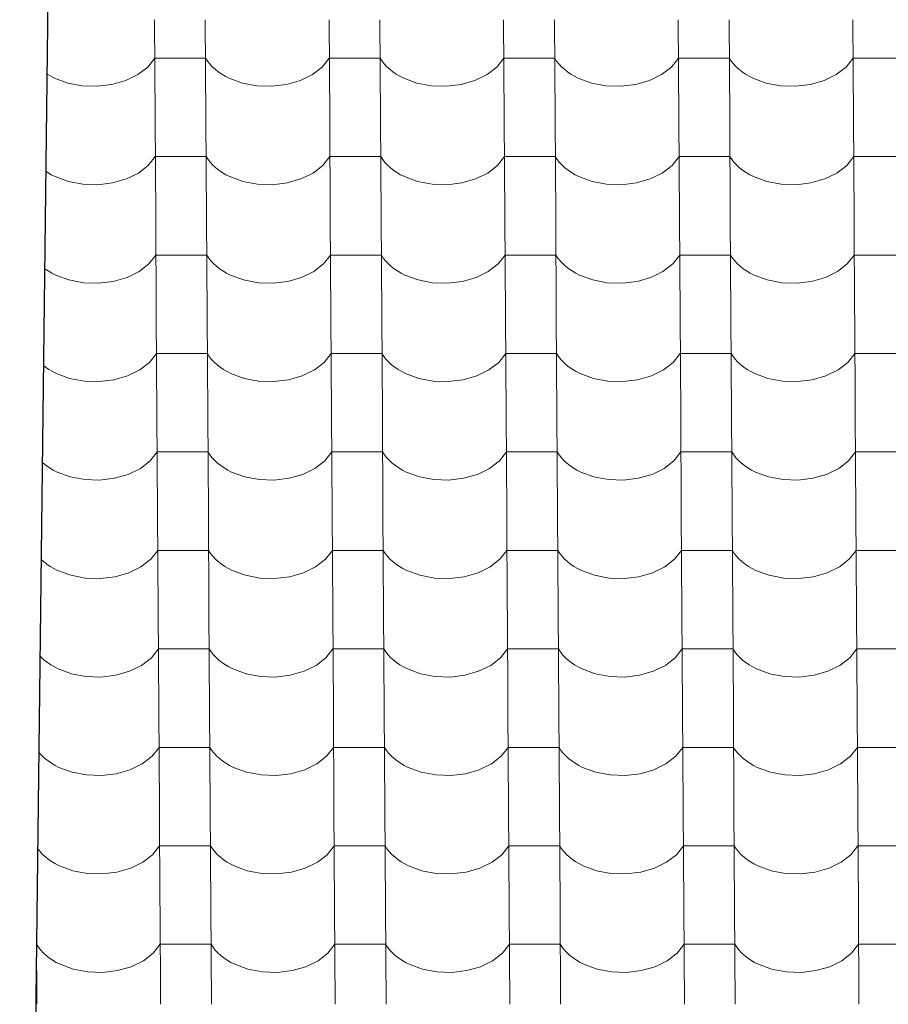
# Model space of a CAD drawing. Header units: millimetres. Extents: x -29001 to 109416, y -1251 to 13451.
# Tile 12 of 163: x -20792 to -19971, y 8381 to 9311. Entities that reach past the tile are written whole.
import ezdxf

# ---------------------------------------------------------------- set-up
doc = ezdxf.new("R2010")
doc.units = ezdxf.units.MM
doc.header["$MEASUREMENT"] = 0
for name, color, linetype in [('POHLED JIŽNÍ_1_Konstrukce - nosné', 7, 'Continuous'), ('POHLED JIŽNÍ_1_Nové_Konstrukce - střechy a skořepiny', 7, 'Continuous'), ('POHLED JIŽNÍ_1_Nové_Výplně - Povrchové', 7, 'Continuous')]:
    doc.layers.add(name, color=color, linetype=linetype)

# ---------------------------------------------------------------- blocks, each defined once
blk = doc.blocks.new('*X1', base_point=(-31394.74, -25864.88))
at = {"layer": 'POHLED JIŽNÍ_1_Nové_Výplně - Povrchové', "color": 21, "linetype": 'Continuous', "lineweight": 20, "true_color": 0xffaaaa}
for p, q in [((-20664.38, 9311.13), (-20663.8, 9218.45)), ((-20616.34, 9311.13), (-20615.76, 9218.45)), ((-20499.38, 9311.13), (-20498.8, 9218.45)), ((-20451.35, 9311.13), (-20450.77, 9218.45)), ((-20334.38, 9311.13), (-20333.8, 9218.45)), ((-20286.35, 9311.13), (-20285.77, 9218.45)), ((-20169.39, 9311.13), (-20168.81, 9218.45)), ((-20121.35, 9311.13), (-20120.77, 9218.45)), ((-20004.39, 9311.13), (-20003.81, 9218.45)), ((-20670.77, 9266.59), (-20664.15, 9274.97)), ((-20640.13, 9274.97), (-20664.15, 9274.97)), ((-20616.12, 9274.97), (-20640.13, 9274.97)), ((-20616.12, 9274.97), (-20614.28, 9272.18)), ((-20505.77, 9266.59), (-20499.15, 9274.97)), ((-20475.14, 9274.97), (-20499.15, 9274.97)), ((-20451.12, 9274.97), (-20475.14, 9274.97)), ((-20451.12, 9274.97), (-20449.28, 9272.18)), ((-20340.77, 9266.59), (-20334.16, 9274.97)), ((-20310.14, 9274.97), (-20334.16, 9274.97)), ((-20286.12, 9274.97), (-20310.14, 9274.97)), ((-20286.12, 9274.97), (-20284.28, 9272.18)), ((-20175.77, 9266.59), (-20169.16, 9274.97)), ((-20145.14, 9274.97), (-20169.16, 9274.97)), ((-20121.12, 9274.97), (-20145.14, 9274.97)), ((-20121.12, 9274.97), (-20119.28, 9272.18)), ((-20010.78, 9266.59), (-20004.16, 9274.97)), ((-19980.14, 9274.97), (-20004.16, 9274.97)), ((-19956.13, 9274.97), (-19980.14, 9274.97)), ((-20680.03, 9259.41), (-20670.77, 9266.59)), ((-20614.28, 9272.18), (-20612.14, 9269.48)), ((-20612.14, 9269.48), (-20609.71, 9266.9)), ((-20609.71, 9266.9), (-20607.02, 9264.43)), ((-20607.02, 9264.43), (-20604.06, 9262.1)), ((-20515.03, 9259.41), (-20505.77, 9266.59)), ((-20449.28, 9272.18), (-20447.14, 9269.48)), ((-20447.14, 9269.48), (-20444.72, 9266.9)), ((-20444.72, 9266.9), (-20442.02, 9264.43)), ((-20442.02, 9264.43), (-20439.06, 9262.1)), ((-20350.04, 9259.41), (-20340.77, 9266.59)), ((-20284.28, 9272.18), (-20282.14, 9269.48)), ((-20282.14, 9269.48), (-20279.72, 9266.9)), ((-20279.72, 9266.9), (-20277.02, 9264.43)), ((-20277.02, 9264.43), (-20274.07, 9262.1)), ((-20185.04, 9259.41), (-20175.77, 9266.59)), ((-20119.28, 9272.18), (-20117.15, 9269.48)), ((-20117.15, 9269.48), (-20114.72, 9266.9)), ((-20114.72, 9266.9), (-20112.02, 9264.43)), ((-20112.02, 9264.43), (-20109.07, 9262.1)), ((-20020.04, 9259.41), (-20010.78, 9266.59)), ((-20766.06, 9260.06), (-20765.86, 9259.93)), ((-20765.86, 9259.93), (-20762.44, 9257.91)), ((-20762.44, 9257.91), (-20758.8, 9256.06)), ((-20758.8, 9256.06), (-20746.33, 9251.49)), ((-20691.47, 9253.82), (-20680.03, 9259.41)), ((-20604.06, 9262.1), (-20600.86, 9259.93)), ((-20600.86, 9259.93), (-20597.44, 9257.91)), ((-20597.44, 9257.91), (-20593.81, 9256.06)), ((-20593.81, 9256.06), (-20581.33, 9251.49)), ((-20526.48, 9253.82), (-20515.03, 9259.41)), ((-20439.06, 9262.1), (-20435.87, 9259.93)), ((-20435.87, 9259.93), (-20432.44, 9257.91)), ((-20432.44, 9257.91), (-20428.81, 9256.06)), ((-20428.81, 9256.06), (-20416.34, 9251.49)), ((-20361.48, 9253.82), (-20350.04, 9259.41)), ((-20274.07, 9262.1), (-20270.87, 9259.93)), ((-20270.87, 9259.93), (-20267.44, 9257.91)), ((-20267.44, 9257.91), (-20263.81, 9256.06)), ((-20263.81, 9256.06), (-20251.34, 9251.49)), ((-20196.48, 9253.82), (-20185.04, 9259.41)), ((-20109.07, 9262.1), (-20105.87, 9259.93)), ((-20105.87, 9259.93), (-20102.45, 9257.91)), ((-20102.45, 9257.91), (-20098.81, 9256.06)), ((-20098.81, 9256.06), (-20086.34, 9251.49)), ((-20031.48, 9253.82), (-20020.04, 9259.41)), ((-20746.33, 9251.49), (-20732.66, 9248.9)), ((-20732.66, 9248.9), (-20718.47, 9248.43)), ((-20718.47, 9248.43), (-20704.51, 9250.1)), ((-20704.51, 9250.1), (-20691.47, 9253.82)), ((-20581.33, 9251.49), (-20567.66, 9248.9)), ((-20567.66, 9248.9), (-20553.48, 9248.43)), ((-20553.48, 9248.43), (-20539.51, 9250.1)), ((-20539.51, 9250.1), (-20526.48, 9253.82)), ((-20416.34, 9251.49), (-20402.66, 9248.9)), ((-20402.66, 9248.9), (-20388.48, 9248.43)), ((-20388.48, 9248.43), (-20374.51, 9250.1)), ((-20374.51, 9250.1), (-20361.48, 9253.82)), ((-20251.34, 9251.49), (-20237.66, 9248.9)), ((-20237.66, 9248.9), (-20223.48, 9248.43)), ((-20223.48, 9248.43), (-20209.52, 9250.1)), ((-20209.52, 9250.1), (-20196.48, 9253.82)), ((-20086.34, 9251.49), (-20072.67, 9248.9)), ((-20072.67, 9248.9), (-20058.48, 9248.43)), ((-20058.48, 9248.43), (-20044.52, 9250.1)), ((-20044.52, 9250.1), (-20031.48, 9253.82)), ((-20663.8, 9218.12), (-20663.22, 9125.44)), ((-20615.76, 9218.12), (-20615.18, 9125.44)), ((-20498.8, 9218.12), (-20498.22, 9125.44)), ((-20450.76, 9218.12), (-20450.18, 9125.44)), ((-20333.8, 9218.12), (-20333.22, 9125.44)), ((-20285.77, 9218.12), (-20285.19, 9125.44)), ((-20168.8, 9218.12), (-20168.22, 9125.44)), ((-20120.77, 9218.12), (-20120.19, 9125.44)), ((-20003.81, 9218.12), (-20003.23, 9125.44)), ((-20670.19, 9173.58), (-20663.57, 9181.96)), ((-20639.55, 9181.96), (-20663.57, 9181.96)), ((-20615.54, 9181.96), (-20639.55, 9181.96)), ((-20615.54, 9181.96), (-20613.69, 9179.17)), ((-20505.19, 9173.58), (-20498.57, 9181.96)), ((-20474.56, 9181.96), (-20498.57, 9181.96)), ((-20450.54, 9181.96), (-20474.56, 9181.96)), ((-20450.54, 9181.96), (-20448.7, 9179.17)), ((-20340.19, 9173.58), (-20333.58, 9181.96)), ((-20309.56, 9181.96), (-20333.58, 9181.96)), ((-20285.54, 9181.96), (-20309.56, 9181.96)), ((-20285.54, 9181.96), (-20283.7, 9179.17)), ((-20175.19, 9173.58), (-20168.58, 9181.96)), ((-20144.56, 9181.96), (-20168.58, 9181.96)), ((-20120.54, 9181.96), (-20144.56, 9181.96)), ((-20120.54, 9181.96), (-20118.7, 9179.17)), ((-20010.2, 9173.58), (-20003.58, 9181.96)), ((-19979.56, 9181.96), (-20003.58, 9181.96)), ((-19955.55, 9181.96), (-19979.56, 9181.96)), ((-20679.45, 9166.4), (-20670.19, 9173.58)), ((-20613.69, 9179.17), (-20611.56, 9176.47)), ((-20611.56, 9176.47), (-20609.13, 9173.89)), ((-20609.13, 9173.89), (-20606.44, 9171.42)), ((-20606.44, 9171.42), (-20603.48, 9169.1)), ((-20514.45, 9166.4), (-20505.19, 9173.58)), ((-20448.7, 9179.17), (-20446.56, 9176.47)), ((-20446.56, 9176.47), (-20444.13, 9173.89)), ((-20444.13, 9173.89), (-20441.44, 9171.42)), ((-20441.44, 9171.42), (-20438.48, 9169.1)), ((-20349.46, 9166.4), (-20340.19, 9173.58)), ((-20283.7, 9179.17), (-20281.56, 9176.47)), ((-20281.56, 9176.47), (-20279.14, 9173.89)), ((-20279.14, 9173.89), (-20276.44, 9171.42)), ((-20276.44, 9171.42), (-20273.49, 9169.1)), ((-20184.46, 9166.4), (-20175.19, 9173.58)), ((-20118.7, 9179.17), (-20116.56, 9176.47)), ((-20116.56, 9176.47), (-20114.14, 9173.89)), ((-20114.14, 9173.89), (-20111.44, 9171.42)), ((-20111.44, 9171.42), (-20108.49, 9169.1)), ((-20019.46, 9166.4), (-20010.2, 9173.58)), ((-20767.17, 9168.21), (-20765.28, 9166.92)), ((-20765.28, 9166.92), (-20761.85, 9164.9)), ((-20761.85, 9164.9), (-20758.22, 9163.05)), ((-20758.22, 9163.05), (-20745.75, 9158.48)), ((-20690.89, 9160.81), (-20679.45, 9166.4)), ((-20603.48, 9169.1), (-20600.28, 9166.92)), ((-20600.28, 9166.92), (-20596.86, 9164.9)), ((-20596.86, 9164.9), (-20593.22, 9163.05)), ((-20593.22, 9163.05), (-20580.75, 9158.48)), ((-20525.9, 9160.81), (-20514.45, 9166.4)), ((-20438.48, 9169.1), (-20435.28, 9166.92)), ((-20435.28, 9166.92), (-20431.86, 9164.9)), ((-20431.86, 9164.9), (-20428.23, 9163.05)), ((-20428.23, 9163.05), (-20415.76, 9158.48)), ((-20360.9, 9160.81), (-20349.46, 9166.4)), ((-20273.49, 9169.1), (-20270.29, 9166.92)), ((-20270.29, 9166.92), (-20266.86, 9164.9)), ((-20266.86, 9164.9), (-20263.23, 9163.05)), ((-20263.23, 9163.05), (-20250.76, 9158.48)), ((-20195.9, 9160.81), (-20184.46, 9166.4)), ((-20108.49, 9169.1), (-20105.29, 9166.92)), ((-20105.29, 9166.92), (-20101.87, 9164.9)), ((-20101.87, 9164.9), (-20098.23, 9163.05)), ((-20098.23, 9163.05), (-20085.76, 9158.48)), ((-20030.9, 9160.81), (-20019.46, 9166.4)), ((-20745.75, 9158.48), (-20732.07, 9155.89)), ((-20732.07, 9155.89), (-20717.89, 9155.42)), ((-20717.89, 9155.42), (-20703.93, 9157.09)), ((-20703.93, 9157.09), (-20690.89, 9160.81)), ((-20580.75, 9158.48), (-20567.08, 9155.89)), ((-20567.08, 9155.89), (-20552.9, 9155.42)), ((-20552.9, 9155.42), (-20538.93, 9157.09)), ((-20538.93, 9157.09), (-20525.9, 9160.81)), ((-20415.76, 9158.48), (-20402.08, 9155.89)), ((-20402.08, 9155.89), (-20387.9, 9155.42)), ((-20387.9, 9155.42), (-20373.93, 9157.09)), ((-20373.93, 9157.09), (-20360.9, 9160.81)), ((-20250.76, 9158.48), (-20237.08, 9155.89)), ((-20237.08, 9155.89), (-20222.9, 9155.42)), ((-20222.9, 9155.42), (-20208.94, 9157.09)), ((-20208.94, 9157.09), (-20195.9, 9160.81)), ((-20085.76, 9158.48), (-20072.08, 9155.89)), ((-20072.08, 9155.89), (-20057.9, 9155.42)), ((-20057.9, 9155.42), (-20043.94, 9157.09)), ((-20043.94, 9157.09), (-20030.9, 9160.81)), ((-20663.21, 9125.11), (-20662.63, 9032.43)), ((-20615.18, 9125.11), (-20614.6, 9032.43)), ((-20498.22, 9125.11), (-20497.64, 9032.43)), ((-20450.18, 9125.11), (-20449.6, 9032.43)), ((-20333.22, 9125.11), (-20332.64, 9032.43)), ((-20285.19, 9125.11), (-20284.61, 9032.43)), ((-20168.22, 9125.11), (-20167.64, 9032.43)), ((-20120.19, 9125.11), (-20119.61, 9032.43)), ((-20003.22, 9125.11), (-20002.65, 9032.43)), ((-20669.6, 9080.57), (-20662.99, 9088.95)), ((-20638.97, 9088.95), (-20662.99, 9088.95)), ((-20614.95, 9088.95), (-20638.97, 9088.95)), ((-20614.95, 9088.95), (-20613.11, 9086.16)), ((-20504.61, 9080.57), (-20497.99, 9088.95)), ((-20473.97, 9088.95), (-20497.99, 9088.95)), ((-20449.96, 9088.95), (-20473.97, 9088.95)), ((-20449.96, 9088.95), (-20448.12, 9086.16)), ((-20339.61, 9080.57), (-20332.99, 9088.95)), ((-20308.98, 9088.95), (-20332.99, 9088.95)), ((-20284.96, 9088.95), (-20308.98, 9088.95)), ((-20284.96, 9088.95), (-20283.12, 9086.16)), ((-20174.61, 9080.57), (-20168, 9088.95)), ((-20143.98, 9088.95), (-20168, 9088.95)), ((-20119.96, 9088.95), (-20143.98, 9088.95)), ((-20119.96, 9088.95), (-20118.12, 9086.16)), ((-20009.61, 9080.57), (-20003, 9088.95)), ((-19978.98, 9088.95), (-20003, 9088.95)), ((-19954.96, 9088.95), (-19978.98, 9088.95)), ((-20678.87, 9073.4), (-20669.6, 9080.57)), ((-20613.11, 9086.16), (-20610.97, 9083.46)), ((-20610.97, 9083.46), (-20608.55, 9080.88)), ((-20608.55, 9080.88), (-20605.85, 9078.41)), ((-20605.85, 9078.41), (-20602.9, 9076.09)), ((-20513.87, 9073.4), (-20504.61, 9080.57)), ((-20448.12, 9086.16), (-20445.98, 9083.46)), ((-20445.98, 9083.46), (-20443.55, 9080.88)), ((-20443.55, 9080.88), (-20440.86, 9078.41)), ((-20440.86, 9078.41), (-20437.9, 9076.09)), ((-20348.87, 9073.4), (-20339.61, 9080.57)), ((-20283.12, 9086.16), (-20280.98, 9083.46)), ((-20280.98, 9083.46), (-20278.56, 9080.88)), ((-20278.56, 9080.88), (-20275.86, 9078.41)), ((-20275.86, 9078.41), (-20272.9, 9076.09)), ((-20183.88, 9073.4), (-20174.61, 9080.57)), ((-20118.12, 9086.16), (-20115.98, 9083.46)), ((-20115.98, 9083.46), (-20113.56, 9080.88)), ((-20113.56, 9080.88), (-20110.86, 9078.41)), ((-20110.86, 9078.41), (-20107.91, 9076.09)), ((-20018.88, 9073.4), (-20009.61, 9080.57)), ((-20768.29, 9076.39), (-20767.9, 9076.09)), ((-20767.9, 9076.09), (-20764.7, 9073.91)), ((-20764.7, 9073.91), (-20761.27, 9071.89)), ((-20761.27, 9071.89), (-20757.64, 9070.04)), ((-20757.64, 9070.04), (-20745.17, 9065.47)), ((-20690.31, 9067.8), (-20678.87, 9073.4)), ((-20602.9, 9076.09), (-20599.7, 9073.91)), ((-20599.7, 9073.91), (-20596.28, 9071.89)), ((-20596.28, 9071.89), (-20592.64, 9070.04)), ((-20592.64, 9070.04), (-20580.17, 9065.47)), ((-20525.31, 9067.8), (-20513.87, 9073.4)), ((-20437.9, 9076.09), (-20434.7, 9073.91)), ((-20434.7, 9073.91), (-20431.28, 9071.89)), ((-20431.28, 9071.89), (-20427.65, 9070.04)), ((-20427.65, 9070.04), (-20415.17, 9065.47)), ((-20360.32, 9067.8), (-20348.87, 9073.4)), ((-20272.9, 9076.09), (-20269.71, 9073.91)), ((-20269.71, 9073.91), (-20266.28, 9071.89)), ((-20266.28, 9071.89), (-20262.65, 9070.04)), ((-20262.65, 9070.04), (-20250.18, 9065.47)), ((-20195.32, 9067.8), (-20183.88, 9073.4)), ((-20107.91, 9076.09), (-20104.71, 9073.91)), ((-20104.71, 9073.91), (-20101.28, 9071.89)), ((-20101.28, 9071.89), (-20097.65, 9070.04)), ((-20097.65, 9070.04), (-20085.18, 9065.47)), ((-20030.32, 9067.8), (-20018.88, 9073.4)), ((-20745.17, 9065.47), (-20731.49, 9062.88)), ((-20731.49, 9062.88), (-20717.31, 9062.41)), ((-20717.31, 9062.41), (-20703.35, 9064.08)), ((-20703.35, 9064.08), (-20690.31, 9067.8)), ((-20580.17, 9065.47), (-20566.5, 9062.88)), ((-20566.5, 9062.88), (-20552.31, 9062.41)), ((-20552.31, 9062.41), (-20538.35, 9064.08)), ((-20538.35, 9064.08), (-20525.31, 9067.8)), ((-20415.17, 9065.47), (-20401.5, 9062.88)), ((-20401.5, 9062.88), (-20387.32, 9062.41)), ((-20387.32, 9062.41), (-20373.35, 9064.08)), ((-20373.35, 9064.08), (-20360.32, 9067.8)), ((-20250.18, 9065.47), (-20236.5, 9062.88)), ((-20236.5, 9062.88), (-20222.32, 9062.41)), ((-20222.32, 9062.41), (-20208.35, 9064.08)), ((-20208.35, 9064.08), (-20195.32, 9067.8)), ((-20085.18, 9065.47), (-20071.5, 9062.88)), ((-20071.5, 9062.88), (-20057.32, 9062.41)), ((-20057.32, 9062.41), (-20043.36, 9064.08)), ((-20043.36, 9064.08), (-20030.32, 9067.8)), ((-20662.63, 9032.1), (-20662.05, 8939.43)), ((-20614.6, 9032.1), (-20614.02, 8939.43)), ((-20497.64, 9032.1), (-20497.06, 8939.43)), ((-20449.6, 9032.1), (-20449.02, 8939.43)), ((-20332.64, 9032.1), (-20332.06, 8939.43)), ((-20284.6, 9032.1), (-20284.02, 8939.43)), ((-20167.64, 9032.1), (-20167.06, 8939.43)), ((-20119.61, 9032.1), (-20119.03, 8939.43)), ((-20002.64, 9032.1), (-20002.06, 8939.43)), ((-20669.02, 8987.56), (-20662.41, 8995.94)), ((-20638.39, 8995.94), (-20662.41, 8995.94)), ((-20614.37, 8995.94), (-20638.39, 8995.94)), ((-20614.37, 8995.94), (-20612.53, 8993.15)), ((-20504.02, 8987.56), (-20497.41, 8995.94)), ((-20473.39, 8995.94), (-20497.41, 8995.94)), ((-20449.37, 8995.94), (-20473.39, 8995.94)), ((-20449.37, 8995.94), (-20447.53, 8993.15)), ((-20339.03, 8987.56), (-20332.41, 8995.94)), ((-20308.39, 8995.94), (-20332.41, 8995.94)), ((-20284.38, 8995.94), (-20308.39, 8995.94)), ((-20284.38, 8995.94), (-20282.54, 8993.15)), ((-20174.03, 8987.56), (-20167.41, 8995.94)), ((-20143.4, 8995.94), (-20167.41, 8995.94)), ((-20119.38, 8995.94), (-20143.4, 8995.94)), ((-20119.38, 8995.94), (-20117.54, 8993.15)), ((-20009.03, 8987.56), (-20002.42, 8995.94)), ((-19978.4, 8995.94), (-20002.42, 8995.94)), ((-19954.38, 8995.94), (-19978.4, 8995.94)), ((-20769.39, 8984.71), (-20767.31, 8983.08)), ((-20678.29, 8980.39), (-20669.02, 8987.56)), ((-20612.53, 8993.15), (-20610.39, 8990.45)), ((-20610.39, 8990.45), (-20607.97, 8987.87)), ((-20607.97, 8987.87), (-20605.27, 8985.4)), ((-20605.27, 8985.4), (-20602.32, 8983.08)), ((-20513.29, 8980.39), (-20504.02, 8987.56)), ((-20447.53, 8993.15), (-20445.4, 8990.45)), ((-20445.4, 8990.45), (-20442.97, 8987.87)), ((-20442.97, 8987.87), (-20440.28, 8985.4)), ((-20440.28, 8985.4), (-20437.32, 8983.08)), ((-20348.29, 8980.39), (-20339.03, 8987.56)), ((-20282.54, 8993.15), (-20280.4, 8990.45)), ((-20280.4, 8990.45), (-20277.97, 8987.87)), ((-20277.97, 8987.87), (-20275.28, 8985.4)), ((-20275.28, 8985.4), (-20272.32, 8983.08)), ((-20183.3, 8980.39), (-20174.03, 8987.56)), ((-20117.54, 8993.15), (-20115.4, 8990.45)), ((-20115.4, 8990.45), (-20112.98, 8987.87)), ((-20112.98, 8987.87), (-20110.28, 8985.4)), ((-20110.28, 8985.4), (-20107.33, 8983.08)), ((-20018.3, 8980.39), (-20009.03, 8987.56)), ((-20767.31, 8983.08), (-20764.12, 8980.9)), ((-20764.12, 8980.9), (-20760.69, 8978.88)), ((-20760.69, 8978.88), (-20757.06, 8977.03)), ((-20757.06, 8977.03), (-20744.59, 8972.46)), ((-20689.73, 8974.8), (-20678.29, 8980.39)), ((-20602.32, 8983.08), (-20599.12, 8980.9)), ((-20599.12, 8980.9), (-20595.69, 8978.88)), ((-20595.69, 8978.88), (-20592.06, 8977.03)), ((-20592.06, 8977.03), (-20579.59, 8972.46)), ((-20524.73, 8974.8), (-20513.29, 8980.39)), ((-20437.32, 8983.08), (-20434.12, 8980.9)), ((-20434.12, 8980.9), (-20430.7, 8978.88)), ((-20430.7, 8978.88), (-20427.06, 8977.03)), ((-20427.06, 8977.03), (-20414.59, 8972.46)), ((-20359.73, 8974.8), (-20348.29, 8980.39)), ((-20272.32, 8983.08), (-20269.12, 8980.9)), ((-20269.12, 8980.9), (-20265.7, 8978.88)), ((-20265.7, 8978.88), (-20262.07, 8977.03)), ((-20262.07, 8977.03), (-20249.59, 8972.46)), ((-20194.74, 8974.8), (-20183.3, 8980.39)), ((-20107.33, 8983.08), (-20104.13, 8980.9)), ((-20104.13, 8980.9), (-20100.7, 8978.88)), ((-20100.7, 8978.88), (-20097.07, 8977.03)), ((-20097.07, 8977.03), (-20084.6, 8972.46)), ((-20029.74, 8974.8), (-20018.3, 8980.39)), ((-20744.59, 8972.46), (-20730.91, 8969.87)), ((-20730.91, 8969.87), (-20716.73, 8969.4)), ((-20716.73, 8969.4), (-20702.77, 8971.07)), ((-20702.77, 8971.07), (-20689.73, 8974.8)), ((-20579.59, 8972.46), (-20565.91, 8969.87)), ((-20565.91, 8969.87), (-20551.73, 8969.4)), ((-20551.73, 8969.4), (-20537.77, 8971.07)), ((-20537.77, 8971.07), (-20524.73, 8974.8)), ((-20414.59, 8972.46), (-20400.92, 8969.87)), ((-20400.92, 8969.87), (-20386.73, 8969.4)), ((-20386.73, 8969.4), (-20372.77, 8971.07)), ((-20372.77, 8971.07), (-20359.73, 8974.8)), ((-20249.59, 8972.46), (-20235.92, 8969.87)), ((-20235.92, 8969.87), (-20221.74, 8969.4)), ((-20221.74, 8969.4), (-20207.77, 8971.07)), ((-20207.77, 8971.07), (-20194.74, 8974.8)), ((-20084.6, 8972.46), (-20070.92, 8969.87)), ((-20070.92, 8969.87), (-20056.74, 8969.4)), ((-20056.74, 8969.4), (-20042.78, 8971.07)), ((-20042.78, 8971.07), (-20029.74, 8974.8)), ((-20662.05, 8939.09), (-20661.47, 8846.42)), ((-20614.02, 8939.09), (-20613.44, 8846.42)), ((-20497.05, 8939.09), (-20496.47, 8846.42)), ((-20449.02, 8939.09), (-20448.44, 8846.42)), ((-20332.06, 8939.09), (-20331.48, 8846.42)), ((-20284.02, 8939.09), (-20283.44, 8846.42)), ((-20167.06, 8939.09), (-20166.48, 8846.42)), ((-20119.02, 8939.09), (-20118.45, 8846.42)), ((-20002.06, 8939.09), (-20001.48, 8846.42)), ((-20668.44, 8894.55), (-20661.83, 8902.93)), ((-20637.81, 8902.93), (-20661.83, 8902.93)), ((-20613.79, 8902.93), (-20637.81, 8902.93)), ((-20613.79, 8902.93), (-20611.95, 8900.14)), ((-20503.44, 8894.55), (-20496.83, 8902.93)), ((-20472.81, 8902.93), (-20496.83, 8902.93)), ((-20448.79, 8902.93), (-20472.81, 8902.93)), ((-20448.79, 8902.93), (-20446.95, 8900.14)), ((-20338.45, 8894.55), (-20331.83, 8902.93)), ((-20307.81, 8902.93), (-20331.83, 8902.93)), ((-20283.8, 8902.93), (-20307.81, 8902.93)), ((-20283.8, 8902.93), (-20281.95, 8900.14)), ((-20173.45, 8894.55), (-20166.83, 8902.93)), ((-20142.82, 8902.93), (-20166.83, 8902.93)), ((-20118.8, 8902.93), (-20142.82, 8902.93)), ((-20118.8, 8902.93), (-20116.96, 8900.14)), ((-20008.45, 8894.55), (-20001.84, 8902.93)), ((-19977.82, 8902.93), (-20001.84, 8902.93)), ((-19953.8, 8902.93), (-19977.82, 8902.93)), ((-20770.5, 8893.14), (-20769.69, 8892.39)), ((-20769.69, 8892.39), (-20766.73, 8890.07)), ((-20677.71, 8887.38), (-20668.44, 8894.55)), ((-20611.95, 8900.14), (-20609.81, 8897.45)), ((-20609.81, 8897.45), (-20607.39, 8894.86)), ((-20607.39, 8894.86), (-20604.69, 8892.39)), ((-20604.69, 8892.39), (-20601.74, 8890.07)), ((-20512.71, 8887.38), (-20503.44, 8894.55)), ((-20446.95, 8900.14), (-20444.81, 8897.45)), ((-20444.81, 8897.45), (-20442.39, 8894.86)), ((-20442.39, 8894.86), (-20439.69, 8892.39)), ((-20439.69, 8892.39), (-20436.74, 8890.07)), ((-20347.71, 8887.38), (-20338.45, 8894.55)), ((-20281.95, 8900.14), (-20279.82, 8897.45)), ((-20279.82, 8897.45), (-20277.39, 8894.86)), ((-20277.39, 8894.86), (-20274.7, 8892.39)), ((-20274.7, 8892.39), (-20271.74, 8890.07)), ((-20182.71, 8887.38), (-20173.45, 8894.55)), ((-20116.96, 8900.14), (-20114.82, 8897.45)), ((-20114.82, 8897.45), (-20112.4, 8894.86)), ((-20112.4, 8894.86), (-20109.7, 8892.39)), ((-20109.7, 8892.39), (-20106.74, 8890.07)), ((-20017.72, 8887.38), (-20008.45, 8894.55)), ((-20766.73, 8890.07), (-20763.53, 8887.89)), ((-20763.53, 8887.89), (-20760.11, 8885.87)), ((-20760.11, 8885.87), (-20756.48, 8884.02)), ((-20756.48, 8884.02), (-20744.01, 8879.45)), ((-20689.15, 8881.79), (-20677.71, 8887.38)), ((-20601.74, 8890.07), (-20598.54, 8887.89)), ((-20598.54, 8887.89), (-20595.11, 8885.87)), ((-20595.11, 8885.87), (-20591.48, 8884.02)), ((-20591.48, 8884.02), (-20579.01, 8879.45)), ((-20524.15, 8881.79), (-20512.71, 8887.38)), ((-20436.74, 8890.07), (-20433.54, 8887.89)), ((-20433.54, 8887.89), (-20430.12, 8885.87)), ((-20430.12, 8885.87), (-20426.48, 8884.02)), ((-20426.48, 8884.02), (-20414.01, 8879.45)), ((-20359.15, 8881.79), (-20347.71, 8887.38)), ((-20271.74, 8890.07), (-20268.54, 8887.89)), ((-20268.54, 8887.89), (-20265.12, 8885.87)), ((-20265.12, 8885.87), (-20261.49, 8884.02)), ((-20261.49, 8884.02), (-20249.01, 8879.45)), ((-20194.16, 8881.79), (-20182.71, 8887.38)), ((-20106.74, 8890.07), (-20103.55, 8887.89)), ((-20103.55, 8887.89), (-20100.12, 8885.87)), ((-20100.12, 8885.87), (-20096.49, 8884.02)), ((-20096.49, 8884.02), (-20084.02, 8879.45)), ((-20029.16, 8881.79), (-20017.72, 8887.38)), ((-20744.01, 8879.45), (-20730.33, 8876.86)), ((-20730.33, 8876.86), (-20716.15, 8876.39)), ((-20716.15, 8876.39), (-20702.18, 8878.06)), ((-20702.18, 8878.06), (-20689.15, 8881.79)), ((-20579.01, 8879.45), (-20565.33, 8876.86)), ((-20565.33, 8876.86), (-20551.15, 8876.39)), ((-20551.15, 8876.39), (-20537.19, 8878.06)), ((-20537.19, 8878.06), (-20524.15, 8881.79)), ((-20414.01, 8879.45), (-20400.33, 8876.86)), ((-20400.33, 8876.86), (-20386.15, 8876.39)), ((-20386.15, 8876.39), (-20372.19, 8878.06)), ((-20372.19, 8878.06), (-20359.15, 8881.79)), ((-20249.01, 8879.45), (-20235.34, 8876.86)), ((-20235.34, 8876.86), (-20221.16, 8876.39)), ((-20221.16, 8876.39), (-20207.19, 8878.06)), ((-20207.19, 8878.06), (-20194.16, 8881.79)), ((-20084.02, 8879.45), (-20070.34, 8876.86)), ((-20070.34, 8876.86), (-20056.16, 8876.39)), ((-20056.16, 8876.39), (-20042.19, 8878.06)), ((-20042.19, 8878.06), (-20029.16, 8881.79)), ((-20661.47, 8846.08), (-20660.89, 8753.41)), ((-20613.44, 8846.08), (-20612.86, 8753.41)), ((-20496.47, 8846.08), (-20495.89, 8753.41)), ((-20448.44, 8846.08), (-20447.86, 8753.41)), ((-20331.48, 8846.08), (-20330.9, 8753.41)), ((-20283.44, 8846.08), (-20282.86, 8753.41)), ((-20166.48, 8846.08), (-20165.9, 8753.41)), ((-20118.44, 8846.08), (-20117.86, 8753.41)), ((-20001.48, 8846.08), (-20000.9, 8753.41)), ((-20667.86, 8801.54), (-20661.24, 8809.93)), ((-20637.23, 8809.93), (-20661.24, 8809.93)), ((-20613.21, 8809.93), (-20637.23, 8809.93)), ((-20613.21, 8809.93), (-20611.37, 8807.13)), ((-20502.86, 8801.54), (-20496.25, 8809.93)), ((-20472.23, 8809.93), (-20496.25, 8809.93)), ((-20448.21, 8809.93), (-20472.23, 8809.93)), ((-20448.21, 8809.93), (-20446.37, 8807.13)), ((-20337.86, 8801.54), (-20331.25, 8809.93)), ((-20307.23, 8809.93), (-20331.25, 8809.93)), ((-20283.21, 8809.93), (-20307.23, 8809.93)), ((-20283.21, 8809.93), (-20281.37, 8807.13)), ((-20172.87, 8801.54), (-20166.25, 8809.93)), ((-20142.23, 8809.93), (-20166.25, 8809.93)), ((-20118.22, 8809.93), (-20142.23, 8809.93)), ((-20118.22, 8809.93), (-20116.38, 8807.13)), ((-20007.87, 8801.54), (-20001.25, 8809.93)), ((-19977.24, 8809.93), (-20001.25, 8809.93)), ((-19953.22, 8809.93), (-19977.24, 8809.93)), ((-20771.61, 8801.67), (-20769.11, 8799.39)), ((-20769.11, 8799.39), (-20766.15, 8797.06)), ((-20677.12, 8794.37), (-20667.86, 8801.54)), ((-20611.37, 8807.13), (-20609.23, 8804.44)), ((-20609.23, 8804.44), (-20606.81, 8801.85)), ((-20606.81, 8801.85), (-20604.11, 8799.39)), ((-20604.11, 8799.39), (-20601.15, 8797.06)), ((-20512.13, 8794.37), (-20502.86, 8801.54)), ((-20446.37, 8807.13), (-20444.23, 8804.44)), ((-20444.23, 8804.44), (-20441.81, 8801.85)), ((-20441.81, 8801.85), (-20439.11, 8799.39)), ((-20439.11, 8799.39), (-20436.16, 8797.06)), ((-20347.13, 8794.37), (-20337.86, 8801.54)), ((-20281.37, 8807.13), (-20279.23, 8804.44)), ((-20279.23, 8804.44), (-20276.81, 8801.85)), ((-20276.81, 8801.85), (-20274.11, 8799.39)), ((-20274.11, 8799.39), (-20271.16, 8797.06)), ((-20182.13, 8794.37), (-20172.87, 8801.54)), ((-20116.38, 8807.13), (-20114.24, 8804.44)), ((-20114.24, 8804.44), (-20111.81, 8801.85)), ((-20111.81, 8801.85), (-20109.12, 8799.39)), ((-20109.12, 8799.39), (-20106.16, 8797.06)), ((-20017.13, 8794.37), (-20007.87, 8801.54)), ((-20766.15, 8797.06), (-20762.95, 8794.88)), ((-20762.95, 8794.88), (-20759.53, 8792.86)), ((-20759.53, 8792.86), (-20755.9, 8791.01)), ((-20755.9, 8791.01), (-20743.42, 8786.44)), ((-20688.57, 8788.78), (-20677.12, 8794.37)), ((-20601.15, 8797.06), (-20597.96, 8794.88)), ((-20597.96, 8794.88), (-20594.53, 8792.86)), ((-20594.53, 8792.86), (-20590.9, 8791.01)), ((-20590.9, 8791.01), (-20578.43, 8786.44)), ((-20523.57, 8788.78), (-20512.13, 8794.37)), ((-20436.16, 8797.06), (-20432.96, 8794.88)), ((-20432.96, 8794.88), (-20429.53, 8792.86)), ((-20429.53, 8792.86), (-20425.9, 8791.01)), ((-20425.9, 8791.01), (-20413.43, 8786.44)), ((-20358.57, 8788.78), (-20347.13, 8794.37)), ((-20271.16, 8797.06), (-20267.96, 8794.88)), ((-20267.96, 8794.88), (-20264.54, 8792.86)), ((-20264.54, 8792.86), (-20260.9, 8791.01)), ((-20260.9, 8791.01), (-20248.43, 8786.44)), ((-20193.57, 8788.78), (-20182.13, 8794.37)), ((-20106.16, 8797.06), (-20102.96, 8794.88)), ((-20102.96, 8794.88), (-20099.54, 8792.86)), ((-20099.54, 8792.86), (-20095.91, 8791.01)), ((-20095.91, 8791.01), (-20083.43, 8786.44)), ((-20028.58, 8788.78), (-20017.13, 8794.37)), ((-20743.42, 8786.44), (-20729.75, 8783.85)), ((-20729.75, 8783.85), (-20715.57, 8783.38)), ((-20715.57, 8783.38), (-20701.6, 8785.05)), ((-20701.6, 8785.05), (-20688.57, 8788.78)), ((-20578.43, 8786.44), (-20564.75, 8783.85)), ((-20564.75, 8783.85), (-20550.57, 8783.38)), ((-20550.57, 8783.38), (-20536.6, 8785.05)), ((-20536.6, 8785.05), (-20523.57, 8788.78)), ((-20413.43, 8786.44), (-20399.75, 8783.85)), ((-20399.75, 8783.85), (-20385.57, 8783.38)), ((-20385.57, 8783.38), (-20371.61, 8785.05)), ((-20371.61, 8785.05), (-20358.57, 8788.78)), ((-20248.43, 8786.44), (-20234.76, 8783.85)), ((-20234.76, 8783.85), (-20220.57, 8783.38)), ((-20220.57, 8783.38), (-20206.61, 8785.05)), ((-20206.61, 8785.05), (-20193.57, 8788.78)), ((-20083.43, 8786.44), (-20069.76, 8783.85)), ((-20069.76, 8783.85), (-20055.58, 8783.38)), ((-20055.58, 8783.38), (-20041.61, 8785.05)), ((-20041.61, 8785.05), (-20028.58, 8788.78)), ((-20660.89, 8753.07), (-20660.31, 8660.4)), ((-20612.85, 8753.07), (-20612.27, 8660.4)), ((-20495.89, 8753.07), (-20495.31, 8660.4)), ((-20447.86, 8753.07), (-20447.28, 8660.4)), ((-20330.89, 8753.07), (-20330.31, 8660.4)), ((-20282.86, 8753.07), (-20282.28, 8660.4)), ((-20165.9, 8753.07), (-20165.32, 8660.4)), ((-20117.86, 8753.07), (-20117.28, 8660.4)), ((-20000.9, 8753.07), (-20000.32, 8660.4)), ((-20667.28, 8708.53), (-20660.66, 8716.92)), ((-20636.64, 8716.92), (-20660.66, 8716.92)), ((-20612.63, 8716.92), (-20636.64, 8716.92)), ((-20612.63, 8716.92), (-20610.79, 8714.12)), ((-20502.28, 8708.53), (-20495.66, 8716.92)), ((-20471.65, 8716.92), (-20495.66, 8716.92)), ((-20447.63, 8716.92), (-20471.65, 8716.92)), ((-20447.63, 8716.92), (-20445.79, 8714.12)), ((-20337.28, 8708.53), (-20330.67, 8716.92)), ((-20306.65, 8716.92), (-20330.67, 8716.92)), ((-20282.63, 8716.92), (-20306.65, 8716.92)), ((-20282.63, 8716.92), (-20280.79, 8714.12)), ((-20172.29, 8708.53), (-20165.67, 8716.92)), ((-20141.65, 8716.92), (-20165.67, 8716.92)), ((-20117.64, 8716.92), (-20141.65, 8716.92)), ((-20117.64, 8716.92), (-20115.79, 8714.12)), ((-20007.29, 8708.53), (-20000.67, 8716.92)), ((-19976.66, 8716.92), (-20000.67, 8716.92)), ((-19952.64, 8716.92), (-19976.66, 8716.92)), ((-20772.71, 8710.43), (-20771.22, 8708.84)), ((-20771.22, 8708.84), (-20768.53, 8706.38)), ((-20768.53, 8706.38), (-20765.57, 8704.05)), ((-20676.54, 8701.36), (-20667.28, 8708.53)), ((-20610.79, 8714.12), (-20608.65, 8711.43)), ((-20608.65, 8711.43), (-20606.22, 8708.84)), ((-20606.22, 8708.84), (-20603.53, 8706.38)), ((-20603.53, 8706.38), (-20600.57, 8704.05)), ((-20511.55, 8701.36), (-20502.28, 8708.53)), ((-20445.79, 8714.12), (-20443.65, 8711.43)), ((-20443.65, 8711.43), (-20441.23, 8708.84)), ((-20441.23, 8708.84), (-20438.53, 8706.38)), ((-20438.53, 8706.38), (-20435.58, 8704.05)), ((-20346.55, 8701.36), (-20337.28, 8708.53)), ((-20280.79, 8714.12), (-20278.65, 8711.43)), ((-20278.65, 8711.43), (-20276.23, 8708.84)), ((-20276.23, 8708.84), (-20273.53, 8706.38)), ((-20273.53, 8706.38), (-20270.58, 8704.05)), ((-20181.55, 8701.36), (-20172.29, 8708.53)), ((-20115.79, 8714.12), (-20113.66, 8711.43)), ((-20113.66, 8711.43), (-20111.23, 8708.84)), ((-20111.23, 8708.84), (-20108.54, 8706.38)), ((-20108.54, 8706.38), (-20105.58, 8704.05)), ((-20016.55, 8701.36), (-20007.29, 8708.53)), ((-20765.57, 8704.05), (-20762.37, 8701.87)), ((-20762.37, 8701.87), (-20758.95, 8699.85)), ((-20758.95, 8699.85), (-20755.31, 8698)), ((-20755.31, 8698), (-20742.84, 8693.43)), ((-20687.98, 8695.77), (-20676.54, 8701.36)), ((-20600.57, 8704.05), (-20597.37, 8701.87)), ((-20597.37, 8701.87), (-20593.95, 8699.85)), ((-20593.95, 8699.85), (-20590.32, 8698)), ((-20590.32, 8698), (-20577.84, 8693.43)), ((-20522.99, 8695.77), (-20511.55, 8701.36)), ((-20435.58, 8704.05), (-20432.38, 8701.87)), ((-20432.38, 8701.87), (-20428.95, 8699.85)), ((-20428.95, 8699.85), (-20425.32, 8698)), ((-20425.32, 8698), (-20412.85, 8693.43)), ((-20357.99, 8695.77), (-20346.55, 8701.36)), ((-20270.58, 8704.05), (-20267.38, 8701.87)), ((-20267.38, 8701.87), (-20263.96, 8699.85)), ((-20263.96, 8699.85), (-20260.32, 8698)), ((-20260.32, 8698), (-20247.85, 8693.43)), ((-20192.99, 8695.77), (-20181.55, 8701.36)), ((-20105.58, 8704.05), (-20102.38, 8701.87)), ((-20102.38, 8701.87), (-20098.96, 8699.85)), ((-20098.96, 8699.85), (-20095.32, 8698)), ((-20095.32, 8698), (-20082.85, 8693.43)), ((-20028, 8695.77), (-20016.55, 8701.36)), ((-20742.84, 8693.43), (-20729.17, 8690.84)), ((-20729.17, 8690.84), (-20714.99, 8690.37)), ((-20714.99, 8690.37), (-20701.02, 8692.04)), ((-20701.02, 8692.04), (-20687.98, 8695.77)), ((-20577.84, 8693.43), (-20564.17, 8690.84)), ((-20564.17, 8690.84), (-20549.99, 8690.37)), ((-20549.99, 8690.37), (-20536.02, 8692.04)), ((-20536.02, 8692.04), (-20522.99, 8695.77)), ((-20412.85, 8693.43), (-20399.17, 8690.84)), ((-20399.17, 8690.84), (-20384.99, 8690.37)), ((-20384.99, 8690.37), (-20371.03, 8692.04)), ((-20371.03, 8692.04), (-20357.99, 8695.77)), ((-20247.85, 8693.43), (-20234.17, 8690.84)), ((-20234.17, 8690.84), (-20219.99, 8690.37)), ((-20219.99, 8690.37), (-20206.03, 8692.04)), ((-20206.03, 8692.04), (-20192.99, 8695.77)), ((-20082.85, 8693.43), (-20069.18, 8690.84)), ((-20069.18, 8690.84), (-20055, 8690.37)), ((-20055, 8690.37), (-20041.03, 8692.04)), ((-20041.03, 8692.04), (-20028, 8695.77)), ((-20660.31, 8660.06), (-20659.73, 8567.39)), ((-20612.27, 8660.06), (-20611.69, 8567.39)), ((-20495.31, 8660.06), (-20494.73, 8567.39)), ((-20447.27, 8660.06), (-20446.7, 8567.39)), ((-20330.31, 8660.06), (-20329.73, 8567.39)), ((-20282.28, 8660.06), (-20281.7, 8567.39)), ((-20165.31, 8660.06), (-20164.74, 8567.39)), ((-20117.28, 8660.06), (-20116.7, 8567.39)), ((-20000.32, 8660.06), (-19999.74, 8567.39)), ((-20666.7, 8615.52), (-20660.08, 8623.91)), ((-20636.06, 8623.91), (-20660.08, 8623.91)), ((-20612.05, 8623.91), (-20636.06, 8623.91)), ((-20612.05, 8623.91), (-20610.2, 8621.11)), ((-20501.7, 8615.52), (-20495.08, 8623.91)), ((-20471.07, 8623.91), (-20495.08, 8623.91)), ((-20447.05, 8623.91), (-20471.07, 8623.91)), ((-20447.05, 8623.91), (-20445.21, 8621.11)), ((-20336.7, 8615.52), (-20330.09, 8623.91)), ((-20306.07, 8623.91), (-20330.09, 8623.91)), ((-20282.05, 8623.91), (-20306.07, 8623.91)), ((-20282.05, 8623.91), (-20280.21, 8621.11)), ((-20171.7, 8615.52), (-20165.09, 8623.91)), ((-20141.07, 8623.91), (-20165.09, 8623.91)), ((-20117.05, 8623.91), (-20141.07, 8623.91)), ((-20117.05, 8623.91), (-20115.21, 8621.11)), ((-20006.71, 8615.52), (-20000.09, 8623.91)), ((-19976.07, 8623.91), (-20000.09, 8623.91)), ((-19952.06, 8623.91), (-19976.07, 8623.91)), ((-20773.81, 8619.36), (-20773.06, 8618.42)), ((-20773.06, 8618.42), (-20770.64, 8615.83)), ((-20770.64, 8615.83), (-20767.94, 8613.37)), ((-20767.94, 8613.37), (-20764.99, 8611.04)), ((-20675.96, 8608.35), (-20666.7, 8615.52)), ((-20610.2, 8621.11), (-20608.07, 8618.42)), ((-20608.07, 8618.42), (-20605.64, 8615.83)), ((-20605.64, 8615.83), (-20602.95, 8613.37)), ((-20602.95, 8613.37), (-20599.99, 8611.04)), ((-20510.96, 8608.35), (-20501.7, 8615.52)), ((-20445.21, 8621.11), (-20443.07, 8618.42)), ((-20443.07, 8618.42), (-20440.65, 8615.83)), ((-20440.65, 8615.83), (-20437.95, 8613.37)), ((-20437.95, 8613.37), (-20434.99, 8611.04)), ((-20345.97, 8608.35), (-20336.7, 8615.52)), ((-20280.21, 8621.11), (-20278.07, 8618.42)), ((-20278.07, 8618.42), (-20275.65, 8615.83)), ((-20275.65, 8615.83), (-20272.95, 8613.37)), ((-20272.95, 8613.37), (-20270, 8611.04)), ((-20180.97, 8608.35), (-20171.7, 8615.52)), ((-20115.21, 8621.11), (-20113.07, 8618.42)), ((-20113.07, 8618.42), (-20110.65, 8615.83)), ((-20110.65, 8615.83), (-20107.95, 8613.37)), ((-20107.95, 8613.37), (-20105, 8611.04)), ((-20015.97, 8608.35), (-20006.71, 8615.52)), ((-20764.99, 8611.04), (-20761.79, 8608.86)), ((-20761.79, 8608.86), (-20758.37, 8606.84)), ((-20758.37, 8606.84), (-20754.73, 8604.99)), ((-20754.73, 8604.99), (-20742.26, 8600.42)), ((-20687.4, 8602.76), (-20675.96, 8608.35)), ((-20599.99, 8611.04), (-20596.79, 8608.86)), ((-20596.79, 8608.86), (-20593.37, 8606.84)), ((-20593.37, 8606.84), (-20589.74, 8604.99)), ((-20589.74, 8604.99), (-20577.26, 8600.42)), ((-20522.41, 8602.76), (-20510.96, 8608.35)), ((-20434.99, 8611.04), (-20431.8, 8608.86)), ((-20431.8, 8608.86), (-20428.37, 8606.84)), ((-20428.37, 8606.84), (-20424.74, 8604.99)), ((-20424.74, 8604.99), (-20412.27, 8600.42)), ((-20357.41, 8602.76), (-20345.97, 8608.35)), ((-20270, 8611.04), (-20266.8, 8608.86)), ((-20266.8, 8608.86), (-20263.37, 8606.84)), ((-20263.37, 8606.84), (-20259.74, 8604.99)), ((-20259.74, 8604.99), (-20247.27, 8600.42)), ((-20192.41, 8602.76), (-20180.97, 8608.35)), ((-20105, 8611.04), (-20101.8, 8608.86)), ((-20101.8, 8608.86), (-20098.38, 8606.84)), ((-20098.38, 8606.84), (-20094.74, 8604.99)), ((-20094.74, 8604.99), (-20082.27, 8600.42)), ((-20027.41, 8602.76), (-20015.97, 8608.35)), ((-20742.26, 8600.42), (-20728.59, 8597.84)), ((-20728.59, 8597.84), (-20714.4, 8597.36)), ((-20714.4, 8597.36), (-20700.44, 8599.03)), ((-20700.44, 8599.03), (-20687.4, 8602.76)), ((-20577.26, 8600.42), (-20563.59, 8597.84)), ((-20563.59, 8597.84), (-20549.41, 8597.36)), ((-20549.41, 8597.36), (-20535.44, 8599.03)), ((-20535.44, 8599.03), (-20522.41, 8602.76)), ((-20412.27, 8600.42), (-20398.59, 8597.84)), ((-20398.59, 8597.84), (-20384.41, 8597.36)), ((-20384.41, 8597.36), (-20370.44, 8599.03)), ((-20370.44, 8599.03), (-20357.41, 8602.76)), ((-20247.27, 8600.42), (-20233.59, 8597.84)), ((-20233.59, 8597.84), (-20219.41, 8597.36)), ((-20219.41, 8597.36), (-20205.45, 8599.03)), ((-20205.45, 8599.03), (-20192.41, 8602.76)), ((-20082.27, 8600.42), (-20068.6, 8597.84)), ((-20068.6, 8597.84), (-20054.41, 8597.36)), ((-20054.41, 8597.36), (-20040.45, 8599.03)), ((-20040.45, 8599.03), (-20027.41, 8602.76)), ((-20659.73, 8567.05), (-20659.15, 8474.38)), ((-20611.69, 8567.05), (-20611.11, 8474.38)), ((-20494.73, 8567.05), (-20494.15, 8474.38)), ((-20446.69, 8567.05), (-20446.11, 8474.38)), ((-20329.73, 8567.05), (-20329.15, 8474.38)), ((-20281.7, 8567.05), (-20281.12, 8474.38)), ((-20164.73, 8567.05), (-20164.15, 8474.38)), ((-20116.7, 8567.05), (-20116.12, 8474.38)), ((-19999.74, 8567.05), (-19999.16, 8474.38)), ((-20666.11, 8522.51), (-20659.5, 8530.9)), ((-20635.48, 8530.9), (-20659.5, 8530.9)), ((-20611.46, 8530.9), (-20635.48, 8530.9)), ((-20611.46, 8530.9), (-20609.62, 8528.11)), ((-20501.12, 8522.51), (-20494.5, 8530.9)), ((-20470.48, 8530.9), (-20494.5, 8530.9)), ((-20446.47, 8530.9), (-20470.48, 8530.9)), ((-20446.47, 8530.9), (-20444.63, 8528.11)), ((-20336.12, 8522.51), (-20329.5, 8530.9)), ((-20305.49, 8530.9), (-20329.5, 8530.9)), ((-20281.47, 8530.9), (-20305.49, 8530.9)), ((-20281.47, 8530.9), (-20279.63, 8528.11)), ((-20171.12, 8522.51), (-20164.51, 8530.9)), ((-20140.49, 8530.9), (-20164.51, 8530.9)), ((-20116.47, 8530.9), (-20140.49, 8530.9)), ((-20116.47, 8530.9), (-20114.63, 8528.11)), ((-20006.13, 8522.51), (-19999.51, 8530.9)), ((-19975.49, 8530.9), (-19999.51, 8530.9)), ((-19951.48, 8530.9), (-19975.49, 8530.9)), ((-20774.91, 8528.55), (-20774.62, 8528.11)), ((-20774.62, 8528.11), (-20772.48, 8525.41)), ((-20772.48, 8525.41), (-20770.06, 8522.82)), ((-20770.06, 8522.82), (-20767.36, 8520.36)), ((-20767.36, 8520.36), (-20764.41, 8518.03)), ((-20675.38, 8515.34), (-20666.11, 8522.51)), ((-20609.62, 8528.11), (-20607.48, 8525.41)), ((-20607.48, 8525.41), (-20605.06, 8522.82)), ((-20605.06, 8522.82), (-20602.36, 8520.36)), ((-20602.36, 8520.36), (-20599.41, 8518.03)), ((-20510.38, 8515.34), (-20501.12, 8522.51)), ((-20444.63, 8528.11), (-20442.49, 8525.41)), ((-20442.49, 8525.41), (-20440.06, 8522.82)), ((-20440.06, 8522.82), (-20437.37, 8520.36)), ((-20437.37, 8520.36), (-20434.41, 8518.03)), ((-20345.38, 8515.34), (-20336.12, 8522.51)), ((-20279.63, 8528.11), (-20277.49, 8525.41)), ((-20277.49, 8525.41), (-20275.07, 8522.82)), ((-20275.07, 8522.82), (-20272.37, 8520.36)), ((-20272.37, 8520.36), (-20269.41, 8518.03)), ((-20180.39, 8515.34), (-20171.12, 8522.51)), ((-20114.63, 8528.11), (-20112.49, 8525.41)), ((-20112.49, 8525.41), (-20110.07, 8522.82)), ((-20110.07, 8522.82), (-20107.37, 8520.36)), ((-20107.37, 8520.36), (-20104.42, 8518.03)), ((-20015.39, 8515.34), (-20006.13, 8522.51)), ((-20764.41, 8518.03), (-20761.21, 8515.85)), ((-20761.21, 8515.85), (-20757.78, 8513.83)), ((-20757.78, 8513.83), (-20754.15, 8511.99)), ((-20754.15, 8511.99), (-20741.68, 8507.41)), ((-20686.82, 8509.75), (-20675.38, 8515.34)), ((-20599.41, 8518.03), (-20596.21, 8515.85)), ((-20596.21, 8515.85), (-20592.79, 8513.83)), ((-20592.79, 8513.83), (-20589.15, 8511.99)), ((-20589.15, 8511.99), (-20576.68, 8507.41)), ((-20521.82, 8509.75), (-20510.38, 8515.34)), ((-20434.41, 8518.03), (-20431.21, 8515.85)), ((-20431.21, 8515.85), (-20427.79, 8513.83)), ((-20427.79, 8513.83), (-20424.16, 8511.99)), ((-20424.16, 8511.99), (-20411.68, 8507.41)), ((-20356.83, 8509.75), (-20345.38, 8515.34)), ((-20269.41, 8518.03), (-20266.22, 8515.85)), ((-20266.22, 8515.85), (-20262.79, 8513.83)), ((-20262.79, 8513.83), (-20259.16, 8511.99)), ((-20259.16, 8511.99), (-20246.69, 8507.41)), ((-20191.83, 8509.75), (-20180.39, 8515.34)), ((-20104.42, 8518.03), (-20101.22, 8515.85)), ((-20101.22, 8515.85), (-20097.79, 8513.83)), ((-20097.79, 8513.83), (-20094.16, 8511.99)), ((-20094.16, 8511.99), (-20081.69, 8507.41)), ((-20026.83, 8509.75), (-20015.39, 8515.34)), ((-20741.68, 8507.41), (-20728, 8504.83)), ((-20728, 8504.83), (-20713.82, 8504.36)), ((-20713.82, 8504.36), (-20699.86, 8506.02)), ((-20699.86, 8506.02), (-20686.82, 8509.75)), ((-20576.68, 8507.41), (-20563.01, 8504.83)), ((-20563.01, 8504.83), (-20548.82, 8504.36)), ((-20548.82, 8504.36), (-20534.86, 8506.02)), ((-20534.86, 8506.02), (-20521.82, 8509.75)), ((-20411.68, 8507.41), (-20398.01, 8504.83)), ((-20398.01, 8504.83), (-20383.83, 8504.36)), ((-20383.83, 8504.36), (-20369.86, 8506.02)), ((-20369.86, 8506.02), (-20356.83, 8509.75)), ((-20246.69, 8507.41), (-20233.01, 8504.83)), ((-20233.01, 8504.83), (-20218.83, 8504.36)), ((-20218.83, 8504.36), (-20204.87, 8506.02)), ((-20204.87, 8506.02), (-20191.83, 8509.75)), ((-20081.69, 8507.41), (-20068.01, 8504.83)), ((-20068.01, 8504.83), (-20053.83, 8504.36)), ((-20053.83, 8504.36), (-20039.87, 8506.02)), ((-20039.87, 8506.02), (-20026.83, 8509.75)), ((-20659.14, 8474.05), (-20658.56, 8381.37)), ((-20611.11, 8474.05), (-20610.53, 8381.37)), ((-20494.15, 8474.05), (-20493.57, 8381.37)), ((-20446.11, 8474.05), (-20445.53, 8381.37)), ((-20329.15, 8474.05), (-20328.57, 8381.37)), ((-20281.11, 8474.05), (-20280.53, 8381.37)), ((-20164.15, 8474.05), (-20163.57, 8381.37)), ((-20116.12, 8474.05), (-20115.54, 8381.37)), ((-19999.15, 8474.05), (-19998.57, 8381.37)), ((-20775.88, 8437.89), (-20776.01, 8437.89)), ((-20775.92, 8444.77), (-20775.53, 8381.37)), ((-20775.88, 8437.89), (-20774.04, 8435.1)), ((-20665.53, 8429.5), (-20658.92, 8437.89)), ((-20634.9, 8437.89), (-20658.92, 8437.89)), ((-20610.88, 8437.89), (-20634.9, 8437.89)), ((-20610.88, 8437.89), (-20609.04, 8435.1)), ((-20500.54, 8429.5), (-20493.92, 8437.89)), ((-20469.9, 8437.89), (-20493.92, 8437.89)), ((-20445.89, 8437.89), (-20469.9, 8437.89)), ((-20445.89, 8437.89), (-20444.04, 8435.1)), ((-20335.54, 8429.5), (-20328.92, 8437.89)), ((-20304.91, 8437.89), (-20328.92, 8437.89)), ((-20280.89, 8437.89), (-20304.91, 8437.89)), ((-20280.89, 8437.89), (-20279.05, 8435.1)), ((-20170.54, 8429.5), (-20163.93, 8437.89)), ((-20139.91, 8437.89), (-20163.93, 8437.89)), ((-20115.89, 8437.89), (-20139.91, 8437.89)), ((-20115.89, 8437.89), (-20114.05, 8435.1)), ((-20005.54, 8429.5), (-19998.93, 8437.89)), ((-19974.91, 8437.89), (-19998.93, 8437.89)), ((-19950.89, 8437.89), (-19974.91, 8437.89)), ((-20774.04, 8435.1), (-20771.9, 8432.4)), ((-20771.9, 8432.4), (-20769.48, 8429.81)), ((-20769.48, 8429.81), (-20766.78, 8427.35)), ((-20766.78, 8427.35), (-20763.83, 8425.02)), ((-20674.8, 8422.33), (-20665.53, 8429.5)), ((-20609.04, 8435.1), (-20606.9, 8432.4)), ((-20606.9, 8432.4), (-20604.48, 8429.81)), ((-20604.48, 8429.81), (-20601.78, 8427.35)), ((-20601.78, 8427.35), (-20598.83, 8425.02)), ((-20509.8, 8422.33), (-20500.54, 8429.5)), ((-20444.04, 8435.1), (-20441.91, 8432.4)), ((-20441.91, 8432.4), (-20439.48, 8429.81)), ((-20439.48, 8429.81), (-20436.79, 8427.35)), ((-20436.79, 8427.35), (-20433.83, 8425.02)), ((-20344.8, 8422.33), (-20335.54, 8429.5)), ((-20279.05, 8435.1), (-20276.91, 8432.4)), ((-20276.91, 8432.4), (-20274.48, 8429.81)), ((-20274.48, 8429.81), (-20271.79, 8427.35)), ((-20271.79, 8427.35), (-20268.83, 8425.02)), ((-20179.81, 8422.33), (-20170.54, 8429.5)), ((-20114.05, 8435.1), (-20111.91, 8432.4)), ((-20111.91, 8432.4), (-20109.49, 8429.81)), ((-20109.49, 8429.81), (-20106.79, 8427.35)), ((-20106.79, 8427.35), (-20103.84, 8425.02)), ((-20014.81, 8422.33), (-20005.54, 8429.5)), ((-20763.83, 8425.02), (-20760.63, 8422.84)), ((-20760.63, 8422.84), (-20757.2, 8420.82)), ((-20757.2, 8420.82), (-20753.57, 8418.98)), ((-20753.57, 8418.98), (-20741.1, 8414.4)), ((-20686.24, 8416.74), (-20674.8, 8422.33)), ((-20598.83, 8425.02), (-20595.63, 8422.84)), ((-20595.63, 8422.84), (-20592.21, 8420.82)), ((-20592.21, 8420.82), (-20588.57, 8418.98)), ((-20588.57, 8418.98), (-20576.1, 8414.4)), ((-20521.24, 8416.74), (-20509.8, 8422.33)), ((-20433.83, 8425.02), (-20430.63, 8422.84)), ((-20430.63, 8422.84), (-20427.21, 8420.82)), ((-20427.21, 8420.82), (-20423.57, 8418.98)), ((-20423.57, 8418.98), (-20411.1, 8414.4)), ((-20356.25, 8416.74), (-20344.8, 8422.33)), ((-20268.83, 8425.02), (-20265.64, 8422.84)), ((-20265.64, 8422.84), (-20262.21, 8420.82)), ((-20262.21, 8420.82), (-20258.58, 8418.98)), ((-20258.58, 8418.98), (-20246.11, 8414.4)), ((-20191.25, 8416.74), (-20179.81, 8422.33)), ((-20103.84, 8425.02), (-20100.64, 8422.84)), ((-20100.64, 8422.84), (-20097.21, 8420.82)), ((-20097.21, 8420.82), (-20093.58, 8418.98)), ((-20093.58, 8418.98), (-20081.11, 8414.4)), ((-20026.25, 8416.74), (-20014.81, 8422.33)), ((-20741.1, 8414.4), (-20727.42, 8411.82)), ((-20727.42, 8411.82), (-20713.24, 8411.35)), ((-20713.24, 8411.35), (-20699.28, 8413.02)), ((-20699.28, 8413.02), (-20686.24, 8416.74)), ((-20576.1, 8414.4), (-20562.42, 8411.82)), ((-20562.42, 8411.82), (-20548.24, 8411.35)), ((-20548.24, 8411.35), (-20534.28, 8413.02)), ((-20534.28, 8413.02), (-20521.24, 8416.74)), ((-20411.1, 8414.4), (-20397.43, 8411.82)), ((-20397.43, 8411.82), (-20383.25, 8411.35)), ((-20383.25, 8411.35), (-20369.28, 8413.02)), ((-20369.28, 8413.02), (-20356.25, 8416.74)), ((-20246.11, 8414.4), (-20232.43, 8411.82)), ((-20232.43, 8411.82), (-20218.25, 8411.35)), ((-20218.25, 8411.35), (-20204.28, 8413.02)), ((-20204.28, 8413.02), (-20191.25, 8416.74)), ((-20081.11, 8414.4), (-20067.43, 8411.82)), ((-20067.43, 8411.82), (-20053.25, 8411.35)), ((-20053.25, 8411.35), (-20039.29, 8413.02)), ((-20039.29, 8413.02), (-20026.25, 8416.74))]:
    blk.add_line(p, q, dxfattribs=at)

msp = doc.modelspace()

# ---------------------------------------------------------------- linework, layer by layer
at = {"layer": 'POHLED JIŽNÍ_1_Nové_Konstrukce - střechy a skořepiny', "color": 1, "linetype": 'Continuous', "lineweight": 25}
msp.add_line((-20745.86, 10930.64), (-20791.76, 7135.62), dxfattribs=at)

# ---------------------------------------------------------------- block references
at = {"layer": 'POHLED JIŽNÍ_1_Konstrukce - nosné', "color": 9, "linetype": 'Continuous', "lineweight": 13}
msp.add_blockref('*X1', (-31394.74, -25864.88), dxfattribs=at)

doc.saveas('drawing.dxf')
